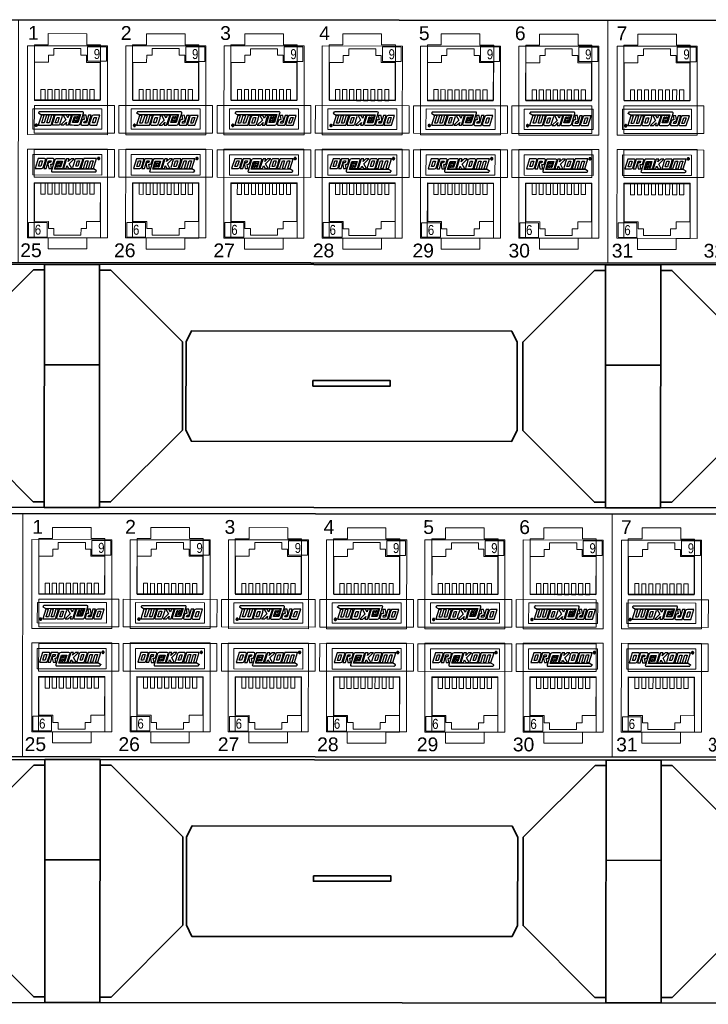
# Model space of a CAD drawing. Header units: millimetres. Extents: x 284 to 42354, y 172 to 67105.
# Tile 31 of 43: x 6458 to 7894, y 21789 to 23842. Entities that reach past the tile are written whole.
import ezdxf
from ezdxf.enums import TextEntityAlignment as Align

# ---------------------------------------------------------------- set-up
doc = ezdxf.new("R2010")
doc.units = ezdxf.units.MM
doc.layers.add('2DE_BKT_pp', color=7, linetype='Continuous', lineweight=35)
doc.layers.add('BKT_LOGO', color=5, linetype='Continuous')
doc.layers.add('CP_WIPEOUT', color=7, linetype='Continuous')
doc.styles.add('Arial2.5', font='ARIALN.TTF', dxfattribs={"height": 2.5})
doc.styles.add('CP_ATTR', font='ARIAL.TTF')

# ---------------------------------------------------------------- blocks, each defined once
blk = doc.blocks.new('wipeout_1')
blk.add_wipeout([(-6.9, 6.05), (471.7, 6.05), (473.7, 4.05), (473.7, -35.95), (471.7, -37.95), (-6.9, -37.95), (-8.9, -36.05), (-8.9, 4.05)]).dxf.layer = 'CP_WIPEOUT'
blk = doc.blocks.new('2hpn_bkt_04_gzawo0')
blk.add_lwpolyline([(-6.9, -37.95), (-6.9, -37.95), (-6.9, -37.95), (-6.9, -37.95), (471.7, -37.95), (471.7, -37.95), (471.7, -37.95, 0.41425), (473.7, -35.95), (473.7, -35.95), (473.7, 4.05, 0.414021), (471.7, 6.05), (471.7, 6.05), (-6.9, 6.05, 0.457803), (-8.9, 4.05), (-8.9, 4.05), (-8.9, -36.05, 0.414214), (-6.9, -37.95), (-6.9, -37.95)], format="xyb")
at = {"lineweight": 0}
for points in [[(19.9, 6.05), (19.9, -37.95)], [(126.69, 6.05), (126.69, -37.95)], [(22.8, -8.45), (34.8, -8.45), (34.8, 1.55), (32.3, 1.55), (32.3, 3.55), (25.3, 3.55), (25.3, 1.55), (22.8, 1.55), (22.8, -8.45)], [(40.6, -8.45), (52.6, -8.45), (52.6, 1.55), (50.1, 1.55), (50.1, 3.55), (43.1, 3.55), (43.1, 1.55), (40.6, 1.55), (40.6, -8.45)], [(58.4, -8.45), (70.4, -8.45), (70.4, 1.55), (67.9, 1.55), (67.9, 3.55), (60.9, 3.55), (60.9, 1.55), (58.4, 1.55), (58.4, -8.45)], [(76.2, -8.45), (88.2, -8.45), (88.2, 1.55), (85.7, 1.55), (85.7, 3.55), (78.7, 3.55), (78.7, 1.55), (76.2, 1.55), (76.2, -8.45)], [(94, -8.45), (106, -8.45), (106, 1.55), (103.5, 1.55), (103.5, 3.55), (96.5, 3.55), (96.5, 1.55), (94, 1.55), (94, -8.45)], [(111.8, -8.45), (123.8, -8.45), (123.8, 1.55), (121.3, 1.55), (121.3, 3.55), (114.3, 3.55), (114.3, 1.55), (111.8, 1.55), (111.8, -8.45)], [(129.6, -8.45), (141.6, -8.45), (141.6, 1.55), (139.1, 1.55), (139.1, 3.55), (132.1, 3.55), (132.1, 1.55), (129.6, 1.55), (129.6, -8.45)], [(22.8, -9.45), (22.8, -9.45), (22.8, -14.45), (37.3, -14.45), (37.3, -9.45), (22.8, -9.45)], [(38.1, -9.45), (38.1, -9.45), (38.1, -14.45), (55.1, -14.45), (55.1, -9.45), (38.1, -9.45)], [(55.9, -9.45), (55.9, -9.45), (55.9, -14.45), (72.9, -14.45), (72.9, -9.45), (55.9, -9.45)], [(73.7, -9.45), (73.7, -9.45), (73.7, -14.45), (90.7, -14.45), (90.7, -9.45), (73.7, -9.45)], [(91.5, -9.45), (91.5, -9.45), (91.5, -14.45), (108.5, -14.45), (108.5, -9.45), (91.5, -9.45)], [(109.3, -9.45), (109.3, -9.45), (109.3, -14.45), (123.8, -14.45), (123.8, -9.45), (109.3, -9.45)], [(129.6, -9.45), (129.6, -9.45), (129.6, -14.45), (144.1, -14.45), (144.1, -9.45), (129.6, -9.45)], [(22.8, -22.45), (22.8, -22.45), (22.8, -17.45), (37.3, -17.45), (37.3, -22.45), (22.8, -22.45)], [(38.1, -22.45), (38.1, -22.45), (38.1, -17.45), (55.1, -17.45), (55.1, -22.45), (38.1, -22.45)], [(55.9, -22.45), (55.9, -22.45), (55.9, -17.45), (72.9, -17.45), (72.9, -22.45), (55.9, -22.45)], [(73.7, -22.45), (73.7, -22.45), (73.7, -17.45), (90.7, -17.45), (90.7, -22.45), (73.7, -22.45)], [(91.5, -22.45), (91.5, -22.45), (91.5, -17.45), (108.5, -17.45), (108.5, -22.45), (91.5, -22.45)], [(109.3, -22.45), (109.3, -22.45), (109.3, -17.45), (123.8, -17.45), (123.8, -22.45), (109.3, -22.45)], [(129.6, -22.45), (129.6, -22.45), (129.6, -17.45), (144.1, -17.45), (144.1, -22.45), (129.6, -22.45)], [(22.8, -23.45), (34.8, -23.45), (34.8, -33.45), (32.3, -33.45), (32.3, -35.45), (25.3, -35.45), (25.3, -33.45), (22.8, -33.45), (22.8, -23.45)], [(40.6, -23.45), (52.6, -23.45), (52.6, -33.45), (50.1, -33.45), (50.1, -35.45), (43.1, -35.45), (43.1, -33.45), (40.6, -33.45), (40.6, -23.45)], [(58.4, -23.45), (70.4, -23.45), (70.4, -33.45), (67.9, -33.45), (67.9, -35.45), (60.9, -35.45), (60.9, -33.45), (58.4, -33.45), (58.4, -23.45)], [(76.2, -23.45), (88.2, -23.45), (88.2, -33.45), (85.7, -33.45), (85.7, -35.45), (78.7, -35.45), (78.7, -33.45), (76.2, -33.45), (76.2, -23.45)], [(94, -23.45), (106, -23.45), (106, -33.45), (103.5, -33.45), (103.5, -35.45), (96.5, -35.45), (96.5, -33.45), (94, -33.45), (94, -23.45)], [(111.8, -23.45), (123.8, -23.45), (123.8, -33.45), (121.3, -33.45), (121.3, -35.45), (114.3, -35.45), (114.3, -33.45), (111.8, -33.45), (111.8, -23.45)], [(129.6, -23.45), (141.6, -23.45), (141.6, -33.45), (139.1, -33.45), (139.1, -35.45), (132.1, -35.45), (132.1, -33.45), (129.6, -33.45), (129.6, -23.45)]]:
    blk.add_lwpolyline(points, dxfattribs=at)
at = {"linetype": 'Continuous', "lineweight": 0, "style": 'CP_ATTR'}
for s, p in [('1', (21.64, 2.43)), ('2', (38.45, 2.43)), ('3', (56.45, 2.43)), ('4', (74.39, 2.43)), ('5', (92.45, 2.43)), ('6', (109.84, 2.43)), ('7', (128.26, 2.43)), ('25', (20.27, -36.94)), ('26', (37.26, -36.94)), ('27', (55.26, -36.94)), ('28', (73.26, -36.94)), ('29', (91.32, -36.94)), ('30', (108.71, -36.94)), ('31', (127.42, -36.94)), ('32', (144.06, -36.94))]:
    blk.add_text(s, height=2.5, dxfattribs=at).set_placement(p)
at = {"linetype": 'ByBlock', "style": 'CP_ATTR', "flags": 1}
for tag in ['ARTICLE', 'PRODUCT-TYPE', 'PRODUCER', 'CHARACTER', 'OTHER']:
    blk.add_attdef(tag, text='', height=0.00005, dxfattribs=at).set_placement((0, 0), align=Align.MIDDLE_LEFT)
blk = doc.blocks.new('2hpn_bkt_29_fad73y0')
at = {"lineweight": 0}
for points in [[(14.5, 16.1), (0, 16.1), (0, 0), (14.5, 0), (14.5, 16.1)], [(13.5, 11.4), (1, 11.4), (1, 15.1), (13.5, 15.1), (13.5, 11.4)], [(13.21, 9.9), (1.31, 9.9), (1.31, 3), (3.81, 3), (3.81, 1.7), (4.81, 1.7), (4.81, 0.5), (9.71, 0.5), (9.71, 1.7), (10.71, 1.7), (10.71, 3), (13.21, 3), (13.21, 9.9)], [(3.19, 7.9), (2.43, 7.9), (2.43, 9.9), (3.19, 9.9), (3.19, 7.9)], [(4.46, 7.9), (3.7, 7.9), (3.7, 9.9), (4.46, 9.9), (4.46, 7.9)], [(5.73, 7.9), (4.97, 7.9), (4.97, 9.9), (5.73, 9.9), (5.73, 7.9)], [(7, 7.9), (6.24, 7.9), (6.24, 9.9), (7, 9.9), (7, 7.9)], [(8.27, 7.9), (7.51, 7.9), (7.51, 9.9), (8.27, 9.9), (8.27, 7.9)], [(9.54, 7.9), (8.78, 7.9), (8.78, 9.9), (9.54, 9.9), (9.54, 7.9)], [(10.81, 7.9), (10.05, 7.9), (10.05, 9.9), (10.81, 9.9), (10.81, 7.9)], [(12.08, 7.9), (11.32, 7.9), (11.32, 9.9), (12.08, 9.9), (12.08, 7.9)], [(3.61, 2.8), (3.61, 0.16), (0.2, 0.16), (0.2, 2.8), (3.61, 2.8)]]:
    blk.add_lwpolyline(points, dxfattribs=at)
at = {"layer": 'BKT_LOGO'}
for points, knots in [([(1.4, 12.59), (1.4, 12.59), (1.95, 14.36), (1.95, 14.36), (1.95, 14.36), (1.95, 14.36), (3.1, 14.36), (3.1, 14.36), (3.1, 14.36), (3.17, 14.36), (3.22, 14.34), (3.26, 14.31), (3.26, 14.31), (3.29, 14.28), (3.3, 14.23), (3.29, 14.15), (3.29, 14.15), (3.22, 13.93), (3.15, 13.7), (3.08, 13.48), (3.08, 13.48), (3.01, 13.25), (2.94, 13.01), (2.86, 12.76), (2.86, 12.76), (2.8, 12.64), (2.69, 12.59), (2.55, 12.59), (2.55, 12.59), (2.55, 12.59), (1.4, 12.59), (1.4, 12.59)], [0, 0, 0, 0, 0.125, 0.125, 0.125, 0.125, 0.25, 0.25, 0.25, 0.25, 0.375, 0.375, 0.375, 0.375, 0.5, 0.5, 0.5, 0.5, 0.625, 0.625, 0.625, 0.625, 0.75, 0.75, 0.75, 0.75, 0.875, 0.875, 0.875, 0.875, 1, 1, 1, 1]), ([(3.42, 12.59), (3.42, 12.59), (2.94, 12.59), (2.94, 12.59), (2.94, 12.59), (2.94, 12.59), (3.49, 14.36), (3.49, 14.36), (3.49, 14.36), (3.49, 14.36), (4.64, 14.36), (4.64, 14.36), (4.64, 14.36), (4.71, 14.36), (4.77, 14.34), (4.8, 14.31), (4.8, 14.31), (4.83, 14.28), (4.84, 14.23), (4.83, 14.15), (4.83, 14.15), (4.8, 14.03), (4.77, 13.94), (4.74, 13.87), (4.74, 13.87), (4.72, 13.8), (4.7, 13.74), (4.69, 13.7), (4.69, 13.7), (4.68, 13.66), (4.67, 13.63), (4.67, 13.61), (4.67, 13.61), (4.66, 13.6), (4.65, 13.58), (4.65, 13.57), (4.65, 13.57), (4.62, 13.5), (4.58, 13.46), (4.54, 13.42), (4.54, 13.42), (4.5, 13.39), (4.45, 13.37), (4.4, 13.36), (4.4, 13.36), (4.4, 13.36), (4.21, 13.35), (4.21, 13.35), (4.21, 13.35), (4.21, 13.35), (4.34, 12.58), (4.34, 12.58), (4.34, 12.58), (4.34, 12.58), (3.85, 12.58), (3.85, 12.58), (3.85, 12.58), (3.85, 12.58), (3.72, 13.35), (3.72, 13.35), (3.72, 13.35), (3.72, 13.35), (3.82, 13.65), (3.82, 13.65), (3.82, 13.65), (3.82, 13.65), (4.17, 13.65), (4.17, 13.65), (4.17, 13.65), (4.17, 13.65), (4.27, 13.98), (4.27, 13.98), (4.27, 13.98), (4.27, 13.98), (3.83, 13.98), (3.83, 13.98), (3.83, 13.98), (3.83, 13.98), (3.42, 12.59), (3.42, 12.59)], [0, 0, 0, 0, 0.05, 0.05, 0.05, 0.05, 0.1, 0.1, 0.1, 0.1, 0.15, 0.15, 0.15, 0.15, 0.2, 0.2, 0.2, 0.2, 0.25, 0.25, 0.25, 0.25, 0.3, 0.3, 0.3, 0.3, 0.35, 0.35, 0.35, 0.35, 0.4, 0.4, 0.4, 0.4, 0.45, 0.45, 0.45, 0.45, 0.5, 0.5, 0.5, 0.5, 0.55, 0.55, 0.55, 0.55, 0.6, 0.6, 0.6, 0.6, 0.65, 0.65, 0.65, 0.65, 0.7, 0.7, 0.7, 0.7, 0.75, 0.75, 0.75, 0.75, 0.8, 0.8, 0.8, 0.8, 0.85, 0.85, 0.85, 0.85, 0.9, 0.9, 0.9, 0.9, 0.95, 0.95, 0.95, 0.95, 1, 1, 1, 1]), ([(5.87, 12.8), (5.87, 12.8), (5.99, 12.8), (5.99, 12.8), (5.99, 12.8), (5.99, 12.8), (6.33, 13.89), (6.33, 13.89), (6.33, 13.89), (6.33, 13.89), (5.36, 13.89), (5.36, 13.89), (5.36, 13.89), (5.36, 13.89), (4.91, 12.45), (4.91, 12.45), (4.91, 12.45), (4.91, 12.45), (12.09, 12.44), (12.09, 12.44), (12.09, 12.44), (12.09, 12.44), (12.51, 12.16), (12.51, 12.16), (12.51, 12.16), (12.51, 12.16), (12.5, 12.18), (12.5, 12.18), (12.5, 12.18), (12.48, 12.13), (12.46, 12.09), (12.44, 12.06), (12.44, 12.06), (12.42, 12.03), (12.4, 12.01), (12.38, 11.99), (12.38, 11.99), (12.35, 11.97), (12.33, 11.96), (12.3, 11.96), (12.3, 11.96), (12.26, 11.95), (12.23, 11.95), (12.18, 11.95), (12.18, 11.95), (12.18, 11.95), (4.56, 11.95), (4.56, 11.95), (4.56, 11.95), (4.47, 11.95), (4.41, 11.97), (4.37, 12), (4.37, 12), (4.33, 12.03), (4.33, 12.09), (4.36, 12.18), (4.36, 12.18), (4.36, 12.18), (4.97, 14.16), (4.97, 14.16), (4.97, 14.16), (5.04, 14.32), (5.18, 14.35), (5.3, 14.35), (5.3, 14.35), (5.78, 14.35), (6.26, 14.35), (6.74, 14.35), (6.74, 14.35), (6.84, 14.34), (6.91, 14.26), (6.89, 14.17), (6.89, 14.17), (6.89, 14.17), (6.4, 12.58), (6.4, 12.58), (6.4, 12.58), (6.4, 12.58), (5.22, 12.58), (5.22, 12.58), (5.22, 12.58), (5.13, 12.63), (5.1, 12.7), (5.11, 12.72), (5.11, 12.72), (5.11, 12.72), (5.29, 13.29), (5.29, 13.29), (5.29, 13.29), (5.31, 13.34), (5.38, 13.39), (5.49, 13.39), (5.49, 13.39), (5.49, 13.39), (5.79, 13.39), (5.79, 13.39), (5.79, 13.39), (5.79, 13.39), (5.85, 13.57), (5.85, 13.57), (5.85, 13.57), (5.85, 13.57), (5.63, 13.57), (5.63, 13.57), (5.63, 13.57), (5.63, 13.57), (5.61, 13.51), (5.61, 13.51), (5.61, 13.51), (5.61, 13.51), (5.36, 13.51), (5.36, 13.51), (5.36, 13.51), (5.36, 13.51), (5.42, 13.7), (5.42, 13.7), (5.42, 13.7), (5.45, 13.75), (5.51, 13.76), (5.6, 13.76), (5.6, 13.76), (5.6, 13.76), (6.04, 13.76), (6.04, 13.76), (6.04, 13.76), (6.08, 13.76), (6.14, 13.69), (6.13, 13.64), (6.13, 13.64), (6.13, 13.64), (5.87, 12.8), (5.87, 12.8)], [0, 0, 0, 0, 0.030303, 0.030303, 0.030303, 0.030303, 0.060606, 0.060606, 0.060606, 0.060606, 0.090909, 0.090909, 0.090909, 0.090909, 0.121212, 0.121212, 0.121212, 0.121212, 0.151515, 0.151515, 0.151515, 0.151515, 0.181818, 0.181818, 0.181818, 0.181818, 0.212121, 0.212121, 0.212121, 0.212121, 0.242424, 0.242424, 0.242424, 0.242424, 0.272727, 0.272727, 0.272727, 0.272727, 0.30303, 0.30303, 0.30303, 0.30303, 0.333333, 0.333333, 0.333333, 0.333333, 0.363636, 0.363636, 0.363636, 0.363636, 0.393939, 0.393939, 0.393939, 0.393939, 0.424242, 0.424242, 0.424242, 0.424242, 0.454545, 0.454545, 0.454545, 0.454545, 0.484848, 0.484848, 0.484848, 0.484848, 0.515152, 0.515152, 0.515152, 0.515152, 0.545455, 0.545455, 0.545455, 0.545455, 0.575758, 0.575758, 0.575758, 0.575758, 0.606061, 0.606061, 0.606061, 0.606061, 0.636364, 0.636364, 0.636364, 0.636364, 0.666667, 0.666667, 0.666667, 0.666667, 0.69697, 0.69697, 0.69697, 0.69697, 0.727273, 0.727273, 0.727273, 0.727273, 0.757576, 0.757576, 0.757576, 0.757576, 0.787879, 0.787879, 0.787879, 0.787879, 0.818182, 0.818182, 0.818182, 0.818182, 0.848485, 0.848485, 0.848485, 0.848485, 0.878788, 0.878788, 0.878788, 0.878788, 0.909091, 0.909091, 0.909091, 0.909091, 0.939394, 0.939394, 0.939394, 0.939394, 0.969697, 0.969697, 0.969697, 0.969697, 1, 1, 1, 1]), ([(7.55, 13.44), (7.55, 13.44), (8.02, 12.58), (8.02, 12.58), (8.02, 12.58), (8.02, 12.58), (7.45, 12.58), (7.45, 12.58), (7.45, 12.58), (7.45, 12.58), (7.16, 13.06), (7.16, 13.06), (7.16, 13.06), (7.16, 13.06), (7.16, 13.06), (7.16, 13.06), (7.16, 13.06), (7.16, 13.06), (7.01, 12.58), (7.01, 12.58), (7.01, 12.58), (7.01, 12.58), (6.53, 12.58), (6.53, 12.58), (6.53, 12.58), (6.53, 12.58), (6.71, 13.15), (6.71, 13.15), (6.71, 13.15), (6.71, 13.15), (6.71, 13.15), (6.71, 13.15), (6.71, 13.15), (6.71, 13.15), (6.71, 13.15), (6.71, 13.15), (6.71, 13.15), (6.71, 13.15), (7.08, 14.35), (7.08, 14.35), (7.08, 14.35), (7.08, 14.35), (7.56, 14.35), (7.56, 14.35), (7.56, 14.35), (7.56, 14.35), (7.4, 13.85), (7.4, 13.85), (7.4, 13.85), (7.4, 13.85), (7.91, 14.35), (7.91, 14.35), (7.91, 14.35), (7.91, 14.35), (8.48, 14.35), (8.48, 14.35), (8.48, 14.35), (8.48, 14.35), (8.46, 14.34), (8.46, 14.34), (8.46, 14.34), (8.46, 14.34), (7.55, 13.44), (7.55, 13.44)], [0, 0, 0, 0, 0.0625, 0.0625, 0.0625, 0.0625, 0.125, 0.125, 0.125, 0.125, 0.1875, 0.1875, 0.1875, 0.1875, 0.25, 0.25, 0.25, 0.25, 0.3125, 0.3125, 0.3125, 0.3125, 0.375, 0.375, 0.375, 0.375, 0.4375, 0.4375, 0.4375, 0.4375, 0.5, 0.5, 0.5, 0.5, 0.5625, 0.5625, 0.5625, 0.5625, 0.625, 0.625, 0.625, 0.625, 0.6875, 0.6875, 0.6875, 0.6875, 0.75, 0.75, 0.75, 0.75, 0.8125, 0.8125, 0.8125, 0.8125, 0.875, 0.875, 0.875, 0.875, 0.9375, 0.9375, 0.9375, 0.9375, 1, 1, 1, 1]), ([(8.36, 12.58), (8.22, 12.58), (8.16, 12.64), (8.17, 12.76), (8.17, 12.76), (8.25, 13.01), (8.32, 13.24), (8.39, 13.47), (8.39, 13.47), (8.46, 13.7), (8.53, 13.92), (8.6, 14.15), (8.6, 14.15), (8.64, 14.22), (8.68, 14.27), (8.73, 14.31), (8.73, 14.31), (8.78, 14.34), (8.84, 14.35), (8.91, 14.35), (8.91, 14.35), (8.91, 14.35), (9.82, 14.35), (9.82, 14.35), (9.82, 14.35), (9.89, 14.35), (9.94, 14.34), (9.97, 14.31), (9.97, 14.31), (10.01, 14.27), (10.02, 14.22), (10.01, 14.15), (10.01, 14.15), (9.94, 13.92), (9.87, 13.7), (9.8, 13.47), (9.8, 13.47), (9.73, 13.24), (9.65, 13.01), (9.58, 12.76), (9.58, 12.76), (9.51, 12.64), (9.41, 12.58), (9.27, 12.58), (9.27, 12.58), (9.27, 12.58), (8.36, 12.58), (8.36, 12.58)], [0, 0, 0, 0, 0.083333, 0.083333, 0.083333, 0.083333, 0.166667, 0.166667, 0.166667, 0.166667, 0.25, 0.25, 0.25, 0.25, 0.333333, 0.333333, 0.333333, 0.333333, 0.416667, 0.416667, 0.416667, 0.416667, 0.5, 0.5, 0.5, 0.5, 0.583333, 0.583333, 0.583333, 0.583333, 0.666667, 0.666667, 0.666667, 0.666667, 0.75, 0.75, 0.75, 0.75, 0.833333, 0.833333, 0.833333, 0.833333, 0.916667, 0.916667, 0.916667, 0.916667, 1, 1, 1, 1]), ([(11.06, 12.59), (11.06, 12.59), (10.58, 12.59), (10.58, 12.59), (10.58, 12.59), (10.58, 12.59), (10.58, 12.59), (10.58, 12.59), (10.58, 12.59), (10.58, 12.59), (10.57, 12.59), (10.57, 12.59), (10.57, 12.59), (10.57, 12.59), (11, 13.98), (11, 13.98), (11, 13.98), (11, 13.98), (10.58, 13.98), (10.58, 13.98), (10.58, 13.98), (10.58, 13.98), (10.14, 12.59), (10.14, 12.59), (10.14, 12.59), (10.14, 12.59), (9.66, 12.59), (9.66, 12.59), (9.66, 12.59), (9.66, 12.59), (10.21, 14.36), (10.21, 14.36), (10.21, 14.36), (10.21, 14.36), (12.52, 14.36), (12.52, 14.36), (12.52, 14.36), (12.52, 14.36), (12.53, 14.36), (12.53, 14.36), (12.53, 14.36), (12.53, 14.36), (12.53, 14.36), (12.53, 14.36), (12.53, 14.36), (12.53, 14.36), (12.53, 14.36), (12.53, 14.36), (12.53, 14.36), (12.53, 14.36), (11.98, 12.59), (11.98, 12.59), (11.98, 12.59), (11.98, 12.59), (11.5, 12.59), (11.5, 12.59), (11.5, 12.59), (11.5, 12.59), (11.91, 13.92), (11.91, 13.92), (11.91, 13.92), (11.91, 13.92), (11.91, 13.92), (11.91, 13.92), (11.91, 13.92), (11.91, 13.92), (11.93, 13.98), (11.93, 13.98), (11.93, 13.98), (11.93, 13.98), (11.5, 13.98), (11.5, 13.98), (11.5, 13.98), (11.5, 13.98), (11.06, 12.59), (11.06, 12.59)], [0, 0, 0, 0, 0.052632, 0.052632, 0.052632, 0.052632, 0.105263, 0.105263, 0.105263, 0.105263, 0.157895, 0.157895, 0.157895, 0.157895, 0.210526, 0.210526, 0.210526, 0.210526, 0.263158, 0.263158, 0.263158, 0.263158, 0.315789, 0.315789, 0.315789, 0.315789, 0.368421, 0.368421, 0.368421, 0.368421, 0.421053, 0.421053, 0.421053, 0.421053, 0.473684, 0.473684, 0.473684, 0.473684, 0.526316, 0.526316, 0.526316, 0.526316, 0.578947, 0.578947, 0.578947, 0.578947, 0.631579, 0.631579, 0.631579, 0.631579, 0.684211, 0.684211, 0.684211, 0.684211, 0.736842, 0.736842, 0.736842, 0.736842, 0.789474, 0.789474, 0.789474, 0.789474, 0.842105, 0.842105, 0.842105, 0.842105, 0.894737, 0.894737, 0.894737, 0.894737, 0.947368, 0.947368, 0.947368, 0.947368, 1, 1, 1, 1]), ([(12.91, 14.6), (12.94, 14.6), (12.97, 14.59), (13, 14.58), (13, 14.58), (13.04, 14.56), (13.06, 14.53), (13.08, 14.5), (13.08, 14.5), (13.1, 14.47), (13.11, 14.44), (13.11, 14.4), (13.11, 14.4), (13.11, 14.37), (13.1, 14.33), (13.08, 14.3), (13.08, 14.3), (13.06, 14.27), (13.04, 14.24), (13.01, 14.23), (13.01, 14.23), (12.97, 14.21), (12.94, 14.2), (12.91, 14.2), (12.91, 14.2), (12.87, 14.2), (12.84, 14.21), (12.81, 14.23), (12.81, 14.23), (12.77, 14.24), (12.75, 14.27), (12.73, 14.3), (12.73, 14.3), (12.71, 14.33), (12.7, 14.37), (12.7, 14.4), (12.7, 14.4), (12.7, 14.44), (12.71, 14.47), (12.73, 14.5), (12.73, 14.5), (12.75, 14.53), (12.77, 14.56), (12.81, 14.58), (12.81, 14.58), (12.84, 14.59), (12.87, 14.6), (12.91, 14.6)], [0, 0, 0, 0, 0.083333, 0.083333, 0.083333, 0.083333, 0.166667, 0.166667, 0.166667, 0.166667, 0.25, 0.25, 0.25, 0.25, 0.333333, 0.333333, 0.333333, 0.333333, 0.416667, 0.416667, 0.416667, 0.416667, 0.5, 0.5, 0.5, 0.5, 0.583333, 0.583333, 0.583333, 0.583333, 0.666667, 0.666667, 0.666667, 0.666667, 0.75, 0.75, 0.75, 0.75, 0.833333, 0.833333, 0.833333, 0.833333, 0.916667, 0.916667, 0.916667, 0.916667, 1, 1, 1, 1]), ([(12.91, 14.57), (12.88, 14.57), (12.85, 14.56), (12.82, 14.55), (12.82, 14.55), (12.8, 14.53), (12.78, 14.51), (12.76, 14.49), (12.76, 14.49), (12.74, 14.46), (12.74, 14.43), (12.74, 14.4), (12.74, 14.4), (12.74, 14.37), (12.74, 14.34), (12.76, 14.32), (12.76, 14.32), (12.77, 14.29), (12.8, 14.27), (12.82, 14.26), (12.82, 14.26), (12.85, 14.24), (12.88, 14.23), (12.91, 14.23), (12.91, 14.23), (12.93, 14.23), (12.96, 14.24), (12.99, 14.26), (12.99, 14.26), (13.02, 14.27), (13.04, 14.29), (13.05, 14.32), (13.05, 14.32), (13.07, 14.34), (13.07, 14.37), (13.07, 14.4), (13.07, 14.4), (13.07, 14.43), (13.07, 14.46), (13.05, 14.49), (13.05, 14.49), (13.04, 14.51), (13.01, 14.53), (12.99, 14.55), (12.99, 14.55), (12.96, 14.56), (12.93, 14.57), (12.91, 14.57)], [0, 0, 0, 0, 0.083333, 0.083333, 0.083333, 0.083333, 0.166667, 0.166667, 0.166667, 0.166667, 0.25, 0.25, 0.25, 0.25, 0.333333, 0.333333, 0.333333, 0.333333, 0.416667, 0.416667, 0.416667, 0.416667, 0.5, 0.5, 0.5, 0.5, 0.583333, 0.583333, 0.583333, 0.583333, 0.666667, 0.666667, 0.666667, 0.666667, 0.75, 0.75, 0.75, 0.75, 0.833333, 0.833333, 0.833333, 0.833333, 0.916667, 0.916667, 0.916667, 0.916667, 1, 1, 1, 1]), ([(12.82, 14.29), (12.82, 14.29), (12.82, 14.51), (12.82, 14.51), (12.82, 14.51), (12.82, 14.51), (12.89, 14.51), (12.89, 14.51), (12.89, 14.51), (12.92, 14.51), (12.94, 14.5), (12.95, 14.5), (12.95, 14.5), (12.96, 14.5), (12.97, 14.49), (12.97, 14.48), (12.97, 14.48), (12.98, 14.47), (12.98, 14.46), (12.98, 14.45), (12.98, 14.45), (12.98, 14.43), (12.98, 14.42), (12.97, 14.41), (12.97, 14.41), (12.96, 14.39), (12.94, 14.39), (12.92, 14.39), (12.92, 14.39), (12.93, 14.38), (12.94, 14.38), (12.94, 14.38), (12.94, 14.38), (12.95, 14.37), (12.96, 14.35), (12.97, 14.33), (12.97, 14.33), (12.97, 14.33), (13, 14.29), (13, 14.29), (13, 14.29), (13, 14.29), (12.96, 14.29), (12.96, 14.29), (12.96, 14.29), (12.96, 14.29), (12.94, 14.32), (12.94, 14.32), (12.94, 14.32), (12.92, 14.35), (12.91, 14.37), (12.9, 14.37), (12.9, 14.37), (12.89, 14.38), (12.88, 14.38), (12.87, 14.38), (12.87, 14.38), (12.87, 14.38), (12.85, 14.38), (12.85, 14.38), (12.85, 14.38), (12.85, 14.38), (12.85, 14.29), (12.85, 14.29), (12.85, 14.29), (12.85, 14.29), (12.82, 14.29), (12.82, 14.29)], [0, 0, 0, 0, 0.058824, 0.058824, 0.058824, 0.058824, 0.117647, 0.117647, 0.117647, 0.117647, 0.176471, 0.176471, 0.176471, 0.176471, 0.235294, 0.235294, 0.235294, 0.235294, 0.294118, 0.294118, 0.294118, 0.294118, 0.352941, 0.352941, 0.352941, 0.352941, 0.411765, 0.411765, 0.411765, 0.411765, 0.470588, 0.470588, 0.470588, 0.470588, 0.529412, 0.529412, 0.529412, 0.529412, 0.588235, 0.588235, 0.588235, 0.588235, 0.647059, 0.647059, 0.647059, 0.647059, 0.705882, 0.705882, 0.705882, 0.705882, 0.764706, 0.764706, 0.764706, 0.764706, 0.823529, 0.823529, 0.823529, 0.823529, 0.882353, 0.882353, 0.882353, 0.882353, 0.941176, 0.941176, 0.941176, 0.941176, 1, 1, 1, 1]), ([(12.85, 14.41), (12.85, 14.41), (12.89, 14.41), (12.89, 14.41), (12.89, 14.41), (12.91, 14.41), (12.93, 14.41), (12.94, 14.42), (12.94, 14.42), (12.94, 14.43), (12.95, 14.43), (12.95, 14.44), (12.95, 14.44), (12.95, 14.45), (12.94, 14.46), (12.94, 14.46), (12.94, 14.46), (12.94, 14.47), (12.93, 14.47), (12.93, 14.47), (12.93, 14.47), (12.92, 14.48), (12.91, 14.48), (12.89, 14.48), (12.89, 14.48), (12.89, 14.48), (12.85, 14.48), (12.85, 14.48), (12.85, 14.48), (12.85, 14.48), (12.85, 14.41), (12.85, 14.41)], [0, 0, 0, 0, 0.125, 0.125, 0.125, 0.125, 0.25, 0.25, 0.25, 0.25, 0.375, 0.375, 0.375, 0.375, 0.5, 0.5, 0.5, 0.5, 0.625, 0.625, 0.625, 0.625, 0.75, 0.75, 0.75, 0.75, 0.875, 0.875, 0.875, 0.875, 1, 1, 1, 1]), ([(2.42, 12.97), (2.42, 12.97), (2.73, 13.98), (2.73, 13.98), (2.73, 13.98), (2.73, 13.98), (2.31, 13.98), (2.31, 13.98), (2.31, 13.98), (2.31, 13.98), (1.99, 12.97), (1.99, 12.97), (1.99, 12.97), (1.99, 12.97), (2.42, 12.97), (2.42, 12.97)], [0, 0, 0, 0, 0.25, 0.25, 0.25, 0.25, 0.5, 0.5, 0.5, 0.5, 0.75, 0.75, 0.75, 0.75, 1, 1, 1, 1]), ([(5.72, 13.18), (5.72, 13.18), (5.51, 13.18), (5.51, 13.18), (5.51, 13.18), (5.51, 13.18), (5.39, 12.8), (5.39, 12.8), (5.39, 12.8), (5.39, 12.8), (5.61, 12.8), (5.61, 12.8), (5.61, 12.8), (5.61, 12.8), (5.72, 13.18), (5.72, 13.18)], [0, 0, 0, 0, 0.25, 0.25, 0.25, 0.25, 0.5, 0.5, 0.5, 0.5, 0.75, 0.75, 0.75, 0.75, 1, 1, 1, 1]), ([(8.74, 12.97), (8.74, 12.97), (9.14, 12.97), (9.14, 12.97), (9.14, 12.97), (9.14, 12.97), (9.45, 13.97), (9.45, 13.97), (9.45, 13.97), (9.45, 13.97), (9.05, 13.97), (9.05, 13.97), (9.05, 13.97), (9.05, 13.97), (8.74, 12.97), (8.74, 12.97)], [0, 0, 0, 0, 0.25, 0.25, 0.25, 0.25, 0.5, 0.5, 0.5, 0.5, 0.75, 0.75, 0.75, 0.75, 1, 1, 1, 1])]:
    blk.add_open_spline(points, degree=3, knots=knots, dxfattribs=at)
at = {"linetype": 'Continuous', "lineweight": 0, "style": 'Arial2.5'}
blk.add_text('6', height=1.8, dxfattribs=at).set_placement((1.91, 1.48), align=Align.MIDDLE_CENTER)
at = {"linetype": 'ByBlock', "style": 'CP_ATTR', "flags": 9}
for tag in ['NAME', 'ARTICLE', 'PRODUCT-TYPE', 'ORDER-NO', 'PRODUCER', 'CHARACTER', 'OTHER']:
    blk.add_attdef(tag, text='', height=0.00005, dxfattribs=at).set_placement((-0.09, -0.02), align=Align.MIDDLE_LEFT)
blk = doc.blocks.new('2hpn_bkt_138_5sy0dho')
blk.add_wipeout([(-8.9, 3.51), (-6.9, 6.05), (471.7, 6.05), (473.7, 4.05), (473.7, -35.95), (471.7, -37.95), (-6.9, -37.95), (-8.9, -36.05)]).dxf.layer = 'CP_WIPEOUT'
blk.add_lwpolyline([(-6.9, -37.95), (-6.9, -37.95), (-6.9, -37.95), (-6.9, -37.95), (471.7, -37.95), (471.7, -37.95), (471.7, -37.95, 0.41425), (473.7, -35.95), (473.7, -35.95), (473.7, 4.05, 0.414021), (471.7, 6.05), (471.7, 6.05), (-6.9, 6.05, 0.457803), (-8.9, 4.05), (-8.9, 4.05), (-8.9, -36.05, 0.414214), (-6.9, -37.95), (-6.9, -37.95)], format="xyb")
for points in [[(24.1, 6.05), (24.1, -37.95), (34.1, -37.95)], [(24.1, 6.05), (34.1, 6.05), (34.1, -37.95)], [(125.75, 6.05), (125.75, -37.95), (135.75, -37.95)], [(125.75, 6.05), (135.75, 6.05), (135.75, -37.95)], [(24.1, 5.05), (22.1, 5.05), (9.1, -7.95), (9.1, -23.95), (22.1, -36.95), (24.1, -36.95)], [(34.1, 5.05), (36.1, 5.05), (49.1, -7.95), (49.1, -23.95), (36.1, -36.95), (34.1, -36.95)], [(125.75, 5.05), (123.75, 5.05), (110.75, -7.95), (110.75, -23.95), (123.75, -36.95), (125.75, -36.95)], [(135.75, 5.05), (137.75, 5.05), (150.75, -7.95), (150.75, -23.95), (137.75, -36.95), (135.75, -36.95)], [(49.75, -23.95), (49.75, -7.95), (50.75, -5.95), (108.75, -5.95), (109.75, -7.95), (109.75, -23.95)], [(49.75, -7.95), (49.75, -23.95), (50.75, -25.95), (108.75, -25.95), (109.75, -23.95), (109.75, -7.95)], [(24.1, -12.12), (34.1, -12.12)], [(125.75, -12.12), (135.75, -12.12)]]:
    blk.add_lwpolyline(points)
blk.add_lwpolyline([(72.75, -14.95), (86.75, -14.95), (86.75, -15.95), (72.75, -15.95)], close=True)
at = {"linetype": 'ByBlock', "style": 'CP_ATTR', "flags": 9}
for tag in ['ARTICLE', 'PRODUCER']:
    blk.add_attdef(tag, text='', height=0.00005, dxfattribs=at).set_placement((0, 0), align=Align.MIDDLE_LEFT)

msp = doc.modelspace()

# ---------------------------------------------------------------- block references
at = {"layer": '2DE_BKT_pp', "xscale": 11.50760455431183, "yscale": 11.50760455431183, "zscale": 11.50760455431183}
for p, rotation in [((6650.5, 22757.9, 41413.7), 179.9585277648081), ((6855.3, 22757.7, 41413.7), 179.9585277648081), ((7060.2, 22757.6, 41413.7), 179.9585277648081), ((7265, 22757.4, 41413.7), 179.9585277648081), ((7469.8, 22757.3, 41413.7), 179.9585277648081), ((7674.7, 22757.1, 41413.7), 179.9585277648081), ((7879.5, 22757, 41413.7), 179.9585277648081), ((6483.3, 22357.5, 41413.7), 359.9585277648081), ((6688.2, 22357.4, 41413.7), 359.9585277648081), ((6893, 22357.2, 41413.7), 359.9585277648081), ((7097.8, 22357.1, 41413.7), 359.9585277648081), ((7302.7, 22356.9, 41413.7), 359.9585277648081), ((7507.5, 22356.8, 41413.7), 359.9585277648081), ((7712.4, 22356.6, 41413.7), 359.9585277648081)]:
    msp.add_blockref('2hpn_bkt_29_fad73y0', p, dxfattribs=dict(at, rotation=rotation))
at = {"layer": 'CP_WIPEOUT', "xscale": 11.50760455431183, "yscale": 11.50760455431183, "zscale": 11.50760455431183, "rotation": 359.9585277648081}
msp.add_blockref('wipeout_1', (6226.5, 23772.1, 41413.7), dxfattribs=at)

# ---------------------------------------------------------------- next in the draw order: block references
at = {"layer": '2DE_BKT_pp', "xscale": 11.50760455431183, "yscale": 11.50760455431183, "zscale": 11.50760455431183}
for name, p, rotation in [('2hpn_bkt_04_gzawo0', (6226.5, 23772.1, 41413.7), 359.9585277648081), ('2hpn_bkt_29_fad73y0', (6641.4, 23787.4, 41413.7), 179.9585277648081), ('2hpn_bkt_29_fad73y0', (6846.2, 23787.2, 41413.7), 179.9585277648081), ('2hpn_bkt_29_fad73y0', (7051.1, 23787.1, 41413.7), 179.9585277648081), ('2hpn_bkt_29_fad73y0', (7255.9, 23786.9, 41413.7), 179.9585277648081), ('2hpn_bkt_29_fad73y0', (7460.7, 23786.8, 41413.7), 179.9585277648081), ('2hpn_bkt_29_fad73y0', (7665.6, 23786.6, 41413.7), 179.9585277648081), ('2hpn_bkt_29_fad73y0', (7870.4, 23786.5, 41413.7), 179.9585277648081), ('2hpn_bkt_29_fad73y0', (6474.3, 23387, 41413.7), 359.9585277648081), ('2hpn_bkt_29_fad73y0', (6679.1, 23386.9, 41413.7), 359.9585277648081), ('2hpn_bkt_29_fad73y0', (6883.9, 23386.7, 41413.7), 359.9585277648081), ('2hpn_bkt_29_fad73y0', (7088.8, 23386.6, 41413.7), 359.9585277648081), ('2hpn_bkt_29_fad73y0', (7293.6, 23386.4, 41413.7), 359.9585277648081), ('2hpn_bkt_29_fad73y0', (7498.4, 23386.3, 41413.7), 359.9585277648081), ('2hpn_bkt_29_fad73y0', (7703.3, 23386.1, 41413.7), 359.9585277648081)]:
    msp.add_blockref(name, p, dxfattribs=dict(at, rotation=rotation))

# ---------------------------------------------------------------- next in the draw order: block references
at = {"layer": '2DE_BKT_pp', "xscale": 11.50760455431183, "yscale": 11.50760455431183, "zscale": 11.50760455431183, "rotation": 359.9585277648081}
msp.add_blockref('2hpn_bkt_138_5sy0dho', (6232.5, 23262.2, 41413.7), dxfattribs=at)

# ---------------------------------------------------------------- next in the draw order: block references
msp.add_blockref('2hpn_bkt_04_gzawo0', (6235.6, 22742.6, 41413.7), dxfattribs=at)

# ---------------------------------------------------------------- next in the draw order: block references
msp.add_blockref('2hpn_bkt_138_5sy0dho', (6233.5, 22230, 41413.7), dxfattribs=at)

doc.saveas('drawing.dxf')
